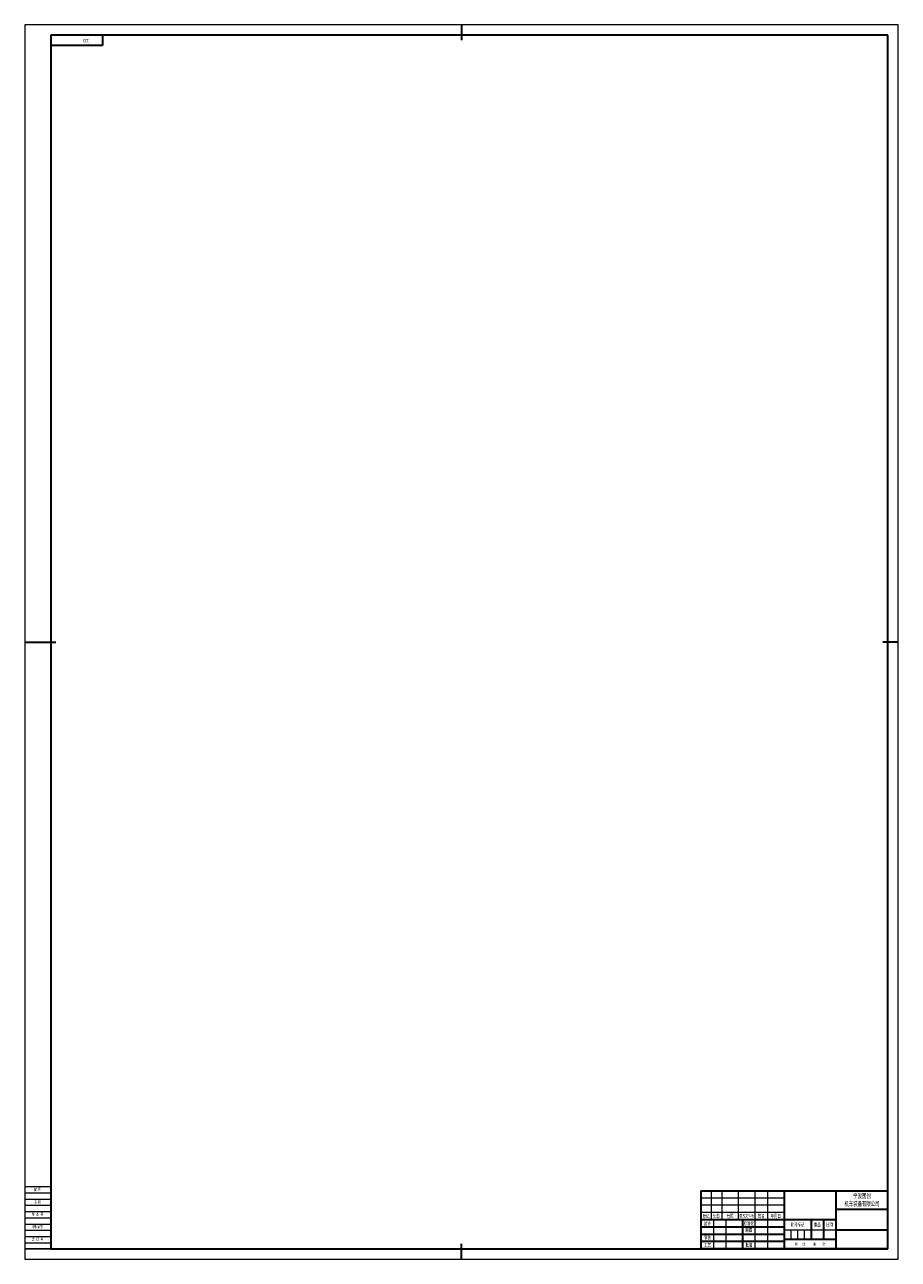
# Model space of a CAD drawing. Extents: x -831 to 10, y -66 to 1123.
import ezdxf
from ezdxf.enums import TextEntityAlignment as Align

# ---------------------------------------------------------------- set-up
doc = ezdxf.new("R2010")
doc.units = 0
doc.header["$MEASUREMENT"] = 0
doc.layers.get('0').update_dxf_attribs({"linetype": 'CONTINUOUS'})
for name, color, linetype, lineweight in [('02标注线', 3, 'CONTINUOUS', 18), ('03细实线', 4, 'CONTINUOUS', 15), ('尺寸线层', 3, 'CONTINUOUS', 18), ('粗实线层', 7, 'CONTINUOUS', 35), ('细实线', 4, 'CONTINUOUS', 13), ('细实线层', 7, 'CONTINUOUS', 18)]:
    doc.layers.add(name, color=color, linetype=linetype, lineweight=lineweight)
doc.layers.add('1', color=7, linetype='CONTINUOUS')
doc.styles.add('仿宋', font='simfang.ttf', dxfattribs={"width": 0.67, "height": 2.8})
doc.styles.add('宋体', font='txt')
doc.styles.add('标准', font='txt.shx', dxfattribs={"bigfont": 'gbcbig.shx'})

# ---------------------------------------------------------------- blocks, each defined once
blk = doc.blocks.new('*X116')
at = {"layer": '粗实线层'}
for p, q in [((50, 0), (50, -10)), ((50, -10), (0, -10))]:
    blk.add_line(p, q, dxfattribs=at)
at = {"layer": '尺寸线层', "style": '标准'}
blk.add_attdef('图纸编号', text='', height=5.19, rotation=180, dxfattribs=at).set_placement((25, -5), align=Align.MIDDLE_CENTER)
blk = doc.blocks.new('$CAXA_FRAME_13B17AC1$_8')
at = {"layer": '粗实线层'}
for p, q in [((0, 594.5), (0, 579.5)), ((-395.5, 584.5), (-395.5, -584.5)), ((410.5, 584.5), (-395.5, 584.5)), ((410.5, -584.5), (410.5, 584.5)), ((-420.5, 0), (-390.5, 0)), ((420.5, 0), (405.5, 0)), ((0, -594.5), (0, -579.5)), ((-395.5, -584.5), (410.5, -584.5))]:
    blk.add_line(p, q, dxfattribs=at)
at = {"layer": '细实线层'}
for p, q in [((420.5, 594.5), (-420.5, 594.5)), ((-420.5, 594.5), (-420.5, -594.5)), ((420.5, -594.5), (420.5, 594.5)), ((-420.5, -594.5), (420.5, -594.5))]:
    blk.add_line(p, q, dxfattribs=at)
blk = doc.blocks.new('SPCADTITLE')
at = {"layer": '粗实线层'}
for p, q in [((-180, 56), (-180, 0)), ((-180, 56), (0, 56)), ((-100, 56), (-100, 0)), ((-50, 56), (-50, 0)), ((0, 0), (0, 56)), ((0, 38), (-50, 38)), ((-50, 28), (-180, 28)), ((-140, 28), (-140, 0)), ((-74, 28), (-74, 9)), ((-62, 28), (-62, 9)), ((-100, 21), (-180, 21)), ((-100, 14), (-180, 14)), ((0, 18), (-50, 18)), ((-100, 7), (-180, 7)), ((0, 0), (-180, 0)), ((-50, 9), (-100, 9))]:
    blk.add_line(p, q, dxfattribs=at)
at = {"layer": '细实线层'}
for p, q in [((-100, 49), (-180, 49)), ((-170, 56), (-170, 28)), ((-160, 56), (-160, 28)), ((-144, 56), (-144, 28)), ((-128, 56), (-128, 0)), ((-116, 56), (-116, 0)), ((-831, 36), (-806, 36)), ((-100, 42), (-180, 42)), ((-831, 30), (-806, 30)), ((-831, 24), (-806, 24)), ((-100, 35), (-180, 35)), ((-168, 28), (-168, 0)), ((-156, 28), (-156, 0)), ((-831, 18), (-806, 18)), ((-831, 12), (-806, 12)), ((-50, 18), (-100, 18)), ((-93.5, 18), (-93.5, 9)), ((-87, 18), (-87, 9)), ((-80.5, 18), (-80.5, 9))]:
    blk.add_line(p, q, dxfattribs=at)
at = {"layer": '02标注线', "char_height": 3.5, "attachment_point": 5, "line_spacing_factor": 0.963108, "style": '仿宋'}
for s, insert, width in [('阶段标记', (-87, 23), 26), ('重量', (-68, 23.2), 12), ('比例', (-56, 23), 12)]:
    blk.add_mtext(s, dxfattribs=dict(at, insert=insert, width=width))
at = {"layer": '03细实线', "style": '仿宋'}
for tag, height, width, p in [('USR_DJ', 3.5, 0.699444, (-68, 13.5)), ('比例', 3.5, 0.699444, (-56, 13.5)), ('共几张', 2, 0.67, (-84.1, 4.7)), ('第几张', 2, 0.67, (-66.9, 4.7))]:
    blk.add_attdef(tag, text='', height=height, dxfattribs=dict(at, width=width)).set_placement(p, align=Align.MIDDLE_CENTER)
at = {"layer": '1'}
for tag, height, style, width, p, p2 in [('SHEJI', 6.36, '宋体', 0.506972, (-167.7, 21.4), (-156.2, 21.4)), ('RIQI1', 2.8, '仿宋', 0.932592, (-153.1, 22.7), (-143.6, 22.7)), ('BIAOZHUNHUA', 6.36, '宋体', 0.230442, (-127.7, 21.4), (-116.2, 21.4)), ('RIQI4', 2.8, '仿宋', 0.932592, (-113.1, 22.7), (-103.6, 22.7)), ('SHENHE', 6.36, '宋体', 0.422477, (-167.7, 7.4), (-156.2, 7.4)), ('ZHITU', 6.36, '宋体', 0.506972, (-127.7, 14.4), (-116.2, 14.4)), ('RIQI5', 2.8, '仿宋', 0.932592, (-113.1, 15.7), (-103.6, 15.7)), ('GONGYI', 6.36, '宋体', 0.422477, (-167.7, 0.4), (-156.2, 0.4)), ('RIQI2', 2.8, '仿宋', 0.932592, (-153.1, 8.7), (-143.6, 8.7)), ('RIQI3', 2.8, '仿宋', 0.932592, (-153.1, 1.7), (-143.6, 1.7)), ('PIZHUN', 6.36, '宋体', 0.422477, (-127.7, 0.4), (-116.2, 0.4)), ('RIQI6', 2.8, '仿宋', 0.932592, (-113.1, 1.7), (-103.6, 1.7))]:
    blk.add_attdef(tag, text='', height=height, dxfattribs=dict(at, style=style, width=width)).set_placement(p, p2, align=Align.FIT)
at = {"layer": '1', "style": '标准', "width": 0.667, "flags": 1}
blk.add_attdef('ITEMKINDID', text='', height=2.5, dxfattribs=at).set_placement((-108.1, 10.1), align=Align.MIDDLE_CENTER)
at = {"layer": '尺寸线层', "attachment_point": 5, "line_spacing_factor": 0.963108, "style": '仿宋'}
for s, insert, char_height, width in [('版 本 号', (-818.7, 33.2), 2.8, 39.956), ('标记', (-175, 31.5), 3.5, 16), ('设计', (-173.9, 24.2), 3.5, 16), ('处数', (-165, 31.5), 3.5, 16), ('分区', (-152, 31.5), 3.5, 16), ('更改文件号', (-136, 31.5), 3, 16), ('标准化', (-133.9, 24.3), 3.5, 16), ('签名', (-122, 31.5), 3.5, 16), ('年月日', (-108, 31.5), 3.5, 16), ('物料编号', (-818.7, 21.2), 2.8, 39.956), ('审核', (-173.7, 10.6), 3.5, 16), ('制图', (-133.9, 17.9), 3.5, 16), ('工艺', (-173.5, 3.6), 3.5, 16), ('批准', (-133.9, 3.6), 3.5, 16), ('共   张     第    张', (-75, 4.4), 2.8, 46.225)]:
    blk.add_mtext(s, dxfattribs=dict(at, insert=insert, char_height=char_height, width=width))
at = {"layer": '细实线', "insert": (-25, 47), "char_height": 4.5, "width": 50, "attachment_point": 5, "style": '仿宋'}
blk.add_mtext('{\\C3;宁波国创\\P机车装备有限公司}', dxfattribs=at)
at = {"layer": '细实线', "style": '仿宋', "width": 0.67}
for tag, p in [('MATERIAL', (-75, 42)), ('ITEMNAME', (-25, 28)), ('DRAWID', (-25, 9))]:
    blk.add_attdef(tag, text='', height=4.2, dxfattribs=at).set_placement(p, align=Align.MIDDLE_CENTER)
at = {"layer": '细实线', "ltscale": 0.5, "style": '宋体', "width": 0.455714}
blk.add_attdef('REVLABEL', text='', height=2.5, dxfattribs=at).set_placement((-821.6, 25.8), (-815.1, 25.8), align=Align.FIT)
at = {"layer": '细实线', "ltscale": 0.5, "style": '仿宋', "width": 0.67}
blk.add_attdef('ITEMCODE', text='', height=2.8, dxfattribs=at).set_placement((-818.7, 15), align=Align.MIDDLE_CENTER)

msp = doc.modelspace()

# ---------------------------------------------------------------- linework, layer by layer
msp.add_line((-806, -56), (-831, -56))
at = {"layer": '细实线层'}
for p, q in [((-831, 4), (-806, 4)), ((-831, -2), (-806, -2)), ((-831, -8), (-806, -8)), ((-831, -14), (-806, -14)), ((-831, -50), (-806, -50))]:
    msp.add_line(p, q, dxfattribs=at)

# ---------------------------------------------------------------- block references
msp.add_blockref('SPCADTITLE', (0, -56))
at = {"layer": '粗实线层'}
for name, p in [('$CAXA_FRAME_13B17AC1$_8', (-410.5, 528.5)), ('*X116', (-806, 1113))]:
    msp.add_blockref(name, p, dxfattribs=at)

# ---------------------------------------------------------------- texts
at = {"insert": (-769.2, 1105.8), "char_height": 3.5, "attachment_point": 1, "rotation": 180, "style": '仿宋'}
msp.add_mtext_dynamic_manual_height_columns('123', width=34.371, gutter_width=14, heights=[0], dxfattribs=at)
at = {"layer": '尺寸线层', "style": '仿宋', "width": 0.67}
for s, p in [('描 图', (-822.1, -0.2)), ('描 校', (-822.2, -12.2)), ('装 订 号', (-824.2, -48.2))]:
    msp.add_text(s, height=2.8, dxfattribs=at).set_placement(p)

doc.saveas('drawing.dxf')
